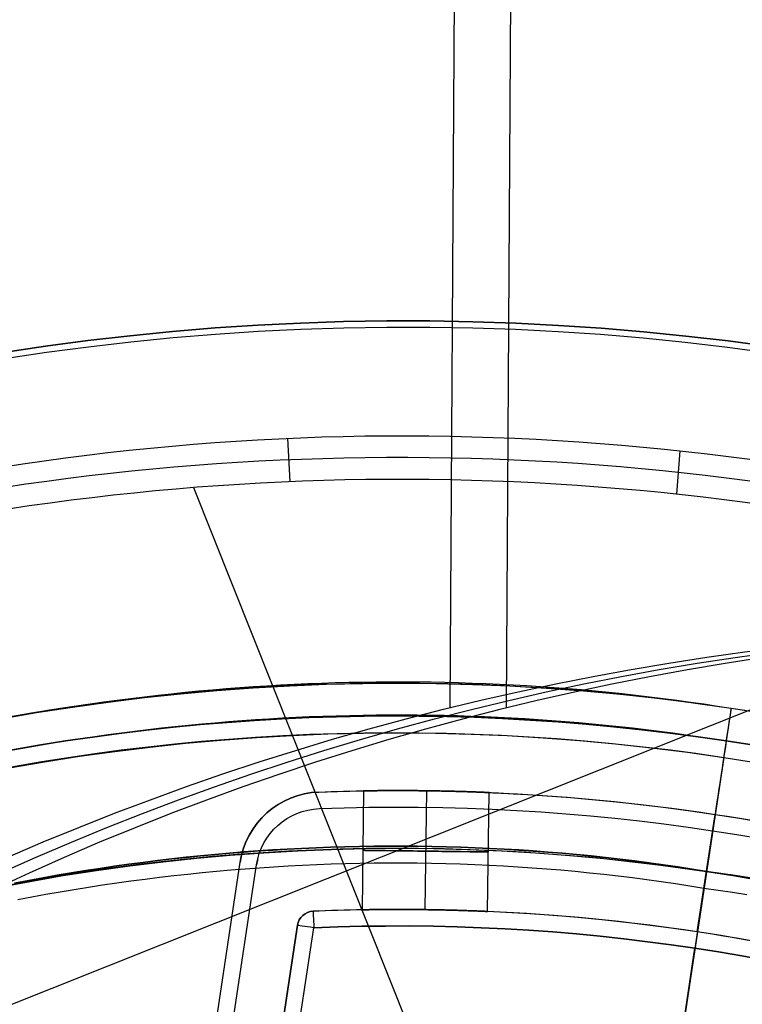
# Model space of a CAD drawing. Extents: x 1448 to 2588, y -916 to 723.
# Tile 30 of 37: x 2006 to 2028, y 136 to 166. Entities that reach past the tile are written whole.
import ezdxf

# ---------------------------------------------------------------- set-up
doc = ezdxf.new("R2010")
doc.units = 0
doc.layers.add('1', color=7, linetype='CONTINUOUS')

msp = doc.modelspace()

# ---------------------------------------------------------------- linework, layer by layer
at = {"layer": '1', "color": 250}
for p, q in [((2018.805856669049, 144.7602505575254, 20.91076383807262), (2022.343357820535, 717.3673612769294, 20.91076383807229)), ((2020.509704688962, 144.749725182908, 12.07352495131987), (2024.04720583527, 717.356835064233, 12.07352495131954)), ((2013.96454506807, 151.5982639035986, 25.37027209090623), (2013.886158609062, 152.9134226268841, 27.75018932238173)), ((2025.670202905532, 151.2174418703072, 25.37027209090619), (2025.772805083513, 152.5340966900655, 27.75497633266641)), ((2011.035497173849, 151.4201426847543, 25.37027209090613), (2019.446458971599, 130.3355644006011, 25.37027209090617)), ((2037.799771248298, 148.6456492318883, 25.37027209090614), (2001.29315738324, 134.0826008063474, 25.37027209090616)), ((2027.310769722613, 144.7408884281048, 639.1999999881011), (2027.161426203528, 143.7521030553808, 639.1999999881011)), ((2027.310769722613, 144.7408884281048, 639.1999999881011), (2027.310769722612, 144.740888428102, 589.1999999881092)), ((2027.161426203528, 143.7521030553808, 639.1999999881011), (2027.161426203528, 143.7521030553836, 589.1999999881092)), ((2027.08587578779, 143.2518928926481, 100.7391066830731), (2024.77474273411, 127.9501605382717, 100.7391066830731)), ((2027.08587578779, 143.2518928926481, 102.5391066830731), (2025.449040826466, 132.4146066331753, 102.5391066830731)), ((2027.08587578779, 143.2518928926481, 102.5391066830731), (2027.08587578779, 143.2518928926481, 100.7391066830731)), ((2026.56405212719, 139.7969615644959, 584.1999999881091), (2020.284026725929, 98.21767312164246, 584.1999999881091)), ((2026.56405212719, 139.7969615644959, 585.1999999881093), (2020.284026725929, 98.21767312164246, 585.1999999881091)), ((2026.563756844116, 139.7950065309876, 52.23910668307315), (2024.77474273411, 127.9501605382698, 52.23910668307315)), ((2026.563756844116, 139.7950065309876, 52.23910668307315), (2026.563756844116, 139.795006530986, 44.24559343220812)), ((2026.48811633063, 139.2941998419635, 43.73910668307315), (2023.110933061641, 116.934277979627, 43.73910668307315))]:
    msp.add_line(p, q, dxfattribs=at)
at = {"layer": '1', "color": 8}
for p, q in [((2016.183632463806, 142.2374031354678, 633.9999999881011), (2016.13575682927, 138.6360526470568, 633.9999999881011)), ((2018.08383811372, 142.2402441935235, 635.8999999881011), (2018.035984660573, 138.6405622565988, 635.8999999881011)), ((2018.08383811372, 142.2402441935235, 632.0999999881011), (2018.035984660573, 138.6405622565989, 632.0999999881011)), ((2014.825842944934, 142.2009326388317, 639.4999999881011), (2014.825842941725, 142.2009326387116, 629.9999999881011)), ((2019.935421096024, 138.5855406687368, 633.9999999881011), (2019.98329673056, 142.1868911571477, 633.9999999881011)), ((2026.28747133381, 137.9657535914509, 629.9999999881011), (2026.825108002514, 141.5253809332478, 629.9999999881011)), ((2026.825108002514, 141.5253809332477, 639.4999999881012), (2026.825108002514, 141.5253809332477, 629.9999999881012)), ((2007.788785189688, 109.2317964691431, 639.4999999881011), (2012.447418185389, 140.0760419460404, 639.4999999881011)), ((2008.283177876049, 109.157124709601, 639.9999999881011), (2012.94181087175, 140.0013701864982, 639.9999999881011)), ((2010.394223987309, 126.4820915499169, 629.9999999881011), (2012.447418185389, 140.0760419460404, 629.9999999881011)), ((2012.447418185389, 140.0760419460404, 629.9999999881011), (2012.447418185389, 140.0760419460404, 639.4999999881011)), ((2014.654832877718, 138.5912350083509, 629.9999999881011), (2014.654832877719, 138.5912350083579, 637.4999999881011)), ((2010.02057573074, 110.6162679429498, 637.4999999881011), (2014.181668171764, 138.166357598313, 637.4999999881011)), ((2010.514968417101, 110.5415961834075, 637.9999999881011), (2014.676060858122, 138.0916858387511, 637.9999999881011)), ((2014.181668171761, 138.1663575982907, 629.9999999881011), (2012.371794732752, 126.1834045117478, 629.9999999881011)), ((2014.181668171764, 138.166357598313, 637.4999999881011), (2014.181668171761, 138.1663575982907, 629.9999999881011)), ((2026.287471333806, 137.9657535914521, 629.9999999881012), (2026.287471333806, 137.9657535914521, 637.4999999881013)), ((2025.593023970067, 133.3679016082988, 637.9999999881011), (2026.212800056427, 137.47136409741, 637.9999999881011))]:
    msp.add_line(p, q, dxfattribs=at)
at = {"layer": '1', "color": 250}
for points in [[(2005.453125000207, 144.4776120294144), (2005.860796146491, 144.5499832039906), (2006.268896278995, 144.619854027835), (2006.677410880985, 144.6872190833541), (2007.086325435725, 144.7520729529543), (2007.49562542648, 144.8144102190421), (2007.905296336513, 144.8742254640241), (2008.315323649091, 144.9315132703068), (2008.725692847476, 144.9862682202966), (2009.136389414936, 145.0384848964), (2009.547398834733, 145.0881578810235), (2009.958706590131, 145.1352817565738), (2010.370298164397, 145.1798511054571), (2010.782159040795, 145.2218605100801), (2011.194274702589, 145.2613045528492), (2011.606630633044, 145.298177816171), (2012.019212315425, 145.3324748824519), (2012.432005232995, 145.3641903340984), (2012.84499486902, 145.393318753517), (2013.258166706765, 145.4198547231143), (2013.671506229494, 145.4437928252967), (2014.084998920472, 145.4651276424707), (2014.498630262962, 145.4838537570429), (2014.912385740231, 145.4999657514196), (2015.326250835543, 145.5134582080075), (2015.740211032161, 145.524325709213), (2016.154251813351, 145.5325628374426), (2016.568358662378, 145.5381641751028), (2016.982517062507, 145.5411243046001), (2017.396712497, 145.5414378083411), (2017.810930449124, 145.5390992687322), (2018.225156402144, 145.5341032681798), (2018.639375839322, 145.5264443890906), (2019.053574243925, 145.5161172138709), (2019.467737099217, 145.5031163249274), (2019.881849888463, 145.4874363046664), (2020.295898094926, 145.4690717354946), (2020.709867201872, 145.4480171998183), (2021.123742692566, 145.4242672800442), (2021.537510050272, 145.3978165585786), (2021.951154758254, 145.3686596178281), (2022.364662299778, 145.3367910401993), (2022.778018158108, 145.3022054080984), (2023.191207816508, 145.2648973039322), (2023.604216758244, 145.2248613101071), (2024.017030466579, 145.1820920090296), (2024.429634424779, 145.1365839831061), (2024.842014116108, 145.0883318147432), (2025.254155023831, 145.0373300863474), (2025.666042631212, 144.9835733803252), (2026.077662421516, 144.927056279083), (2026.488999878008, 144.8677733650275), (2026.900040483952, 144.8057192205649), (2027.310769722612, 144.740888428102)], [(2027.310769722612, 144.740888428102), (2027.72232452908, 144.6815236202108)], [(2005.627588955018, 143.4927269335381), (2006.02922070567, 143.56402597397), (2006.431275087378, 143.6328617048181), (2006.833737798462, 143.6992287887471), (2007.236594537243, 143.763121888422), (2007.639831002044, 143.8245356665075), (2008.043432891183, 143.8834647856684), (2008.447385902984, 143.9399039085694), (2008.851675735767, 143.9938476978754), (2009.256288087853, 144.0452908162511), (2009.661208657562, 144.0942279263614), (2010.066423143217, 144.140653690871), (2010.471917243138, 144.1845627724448), (2010.877676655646, 144.2259498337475), (2011.283687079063, 144.2648095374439), (2011.689934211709, 144.3011365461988), (2012.096403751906, 144.334925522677), (2012.503081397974, 144.3661711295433), (2012.909952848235, 144.3948680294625), (2013.317003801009, 144.4210108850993), (2013.724219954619, 144.4445943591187), (2014.131587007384, 144.4656131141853), (2014.539090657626, 144.4840618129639), (2014.946716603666, 144.4999351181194), (2015.354450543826, 144.5132276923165), (2015.762278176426, 144.52393419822), (2016.170185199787, 144.5320492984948), (2016.57815731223, 144.5375676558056), (2016.986180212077, 144.5404839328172), (2017.394239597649, 144.5407927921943), (2017.802321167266, 144.5384888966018), (2018.21041061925, 144.5335669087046), (2018.618493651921, 144.5260214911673), (2019.026555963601, 144.5158473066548), (2019.434583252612, 144.5030390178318), (2019.842561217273, 144.4875912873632), (2020.250475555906, 144.4694987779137), (2020.658311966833, 144.4487561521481), (2021.066056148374, 144.4253580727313), (2021.47369379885, 144.3992992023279), (2021.881210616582, 144.3705742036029), (2022.288592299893, 144.339177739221), (2022.695824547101, 144.3051044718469), (2023.102893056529, 144.2683490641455), (2023.509783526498, 144.2289061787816), (2023.916481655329, 144.18677047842), (2024.322973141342, 144.1419366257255), (2024.72924368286, 144.0943992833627), (2025.135278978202, 144.0441531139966), (2025.541064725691, 143.991192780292), (2025.946586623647, 143.9355129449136), (2026.351830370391, 143.8771082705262), (2026.756781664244, 143.8159734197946), (2027.161426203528, 143.7521030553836)], [(2027.161426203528, 143.7521030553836), (2027.566884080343, 143.6936177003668), (2027.971827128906, 143.6324282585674)], [(2026.56405212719, 139.7969615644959), (2026.128499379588, 139.8674650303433), (2025.692612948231, 139.9345194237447), (2025.25641225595, 139.9981336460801), (2024.819916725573, 140.0583165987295), (2024.383145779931, 140.1150771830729), (2023.946118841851, 140.1684243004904), (2023.508855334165, 140.2183668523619), (2023.071374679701, 140.2649137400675), (2022.63369630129, 140.3080738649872), (2022.195839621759, 140.347856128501), (2021.757824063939, 140.3842694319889), (2021.319669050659, 140.417322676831), (2020.881394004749, 140.4470247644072), (2020.443018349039, 140.4733845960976), (2020.004561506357, 140.4964110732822), (2019.566042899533, 140.5161130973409), (2019.127481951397, 140.5324995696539), (2018.688898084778, 140.5455793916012), (2018.250310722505, 140.5553614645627), (2017.811739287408, 140.5618546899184), (2017.373203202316, 140.5650679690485), (2016.93472189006, 140.5650102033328), (2016.496314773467, 140.5616902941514), (2016.058001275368, 140.5551171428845), (2015.619800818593, 140.5452996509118), (2015.181732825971, 140.5322467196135), (2014.74381672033, 140.5159672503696), (2014.306071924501, 140.49647014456), (2013.868517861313, 140.4737643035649), (2013.431173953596, 140.4478586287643), (2012.994059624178, 140.418762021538), (2012.55719429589, 140.3864833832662), (2012.120597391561, 140.3510316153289), (2011.684288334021, 140.3124156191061), (2011.248286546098, 140.2706442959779), (2010.812611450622, 140.2257265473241), (2010.377282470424, 140.1776712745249), (2009.942319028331, 140.1264873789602), (2009.507740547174, 140.0721837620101), (2009.073566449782, 140.0147693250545), (2008.639816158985, 139.9542529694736), (2008.206509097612, 139.8906435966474), (2007.773664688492, 139.8239501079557), (2007.341302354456, 139.7541814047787), (2006.909441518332, 139.6813463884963), (2006.478101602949, 139.6054539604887), (2006.047302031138, 139.5265130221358), (2005.617062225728, 139.4445324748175)], [(2026.56405212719, 139.7969615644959), (2026.128499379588, 139.8674650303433), (2025.692612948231, 139.9345194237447), (2025.25641225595, 139.9981336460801), (2024.819916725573, 140.0583165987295), (2024.383145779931, 140.1150771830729), (2023.946118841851, 140.1684243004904), (2023.508855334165, 140.2183668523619), (2023.071374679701, 140.2649137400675), (2022.63369630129, 140.3080738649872), (2022.195839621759, 140.347856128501), (2021.757824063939, 140.3842694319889), (2021.319669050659, 140.417322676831), (2020.881394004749, 140.4470247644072), (2020.443018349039, 140.4733845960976), (2020.004561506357, 140.4964110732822), (2019.566042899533, 140.5161130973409), (2019.127481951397, 140.5324995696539), (2018.688898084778, 140.5455793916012), (2018.250310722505, 140.5553614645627), (2017.811739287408, 140.5618546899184), (2017.373203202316, 140.5650679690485), (2016.93472189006, 140.5650102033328), (2016.496314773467, 140.5616902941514), (2016.058001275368, 140.5551171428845), (2015.619800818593, 140.5452996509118), (2015.181732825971, 140.5322467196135), (2014.74381672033, 140.5159672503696), (2014.306071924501, 140.49647014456), (2013.868517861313, 140.4737643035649), (2013.431173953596, 140.4478586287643), (2012.994059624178, 140.418762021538), (2012.55719429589, 140.3864833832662), (2012.120597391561, 140.3510316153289), (2011.684288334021, 140.3124156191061), (2011.248286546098, 140.2706442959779), (2010.812611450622, 140.2257265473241), (2010.377282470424, 140.1776712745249), (2009.942319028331, 140.1264873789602), (2009.507740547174, 140.0721837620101), (2009.073566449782, 140.0147693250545), (2008.639816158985, 139.9542529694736), (2008.206509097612, 139.8906435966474), (2007.773664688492, 139.8239501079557), (2007.341302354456, 139.7541814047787), (2006.909441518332, 139.6813463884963), (2006.478101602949, 139.6054539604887), (2006.047302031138, 139.5265130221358), (2005.617062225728, 139.4445324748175)], [(2005.617429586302, 139.4425885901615), (2006.047655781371, 139.5245665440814), (2006.478441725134, 139.6035049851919), (2006.909767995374, 139.6793950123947), (2007.341615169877, 139.7522277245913), (2007.773963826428, 139.8219942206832), (2008.206794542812, 139.8886855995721), (2008.640087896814, 139.9522929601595), (2009.073824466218, 140.0128074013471), (2009.507984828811, 140.0702200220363), (2009.942549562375, 140.1245219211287), (2010.377499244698, 140.175704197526), (2010.812814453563, 140.2237579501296), (2011.248475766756, 140.2686742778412), (2011.684463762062, 140.3104442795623), (2012.120759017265, 140.3490590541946), (2012.55734211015, 140.3845097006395), (2012.994193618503, 140.4167873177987), (2013.431294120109, 140.4458830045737), (2013.868624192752, 140.4717878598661), (2014.306164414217, 140.4944929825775), (2014.74389536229, 140.5139894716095), (2015.181797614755, 140.5302684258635), (2015.619851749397, 140.5433209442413), (2016.058038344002, 140.5531381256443), (2016.496337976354, 140.5597110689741), (2016.934731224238, 140.5630308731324), (2017.37319866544, 140.5630886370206), (2017.811720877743, 140.5598754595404), (2018.250278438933, 140.5533824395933), (2018.688851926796, 140.543600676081), (2019.127421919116, 140.5305212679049), (2019.565968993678, 140.5141353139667), (2020.004473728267, 140.4944339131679), (2020.442916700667, 140.4714081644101), (2020.881278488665, 140.4450491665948), (2021.319539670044, 140.4153480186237), (2021.757680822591, 140.3822958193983), (2022.195682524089, 140.3458836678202), (2022.633525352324, 140.306102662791), (2023.071189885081, 140.2629439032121), (2023.508656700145, 140.2163984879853), (2023.9459063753, 140.1664575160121), (2024.382919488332, 140.113112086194), (2024.819676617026, 140.0563532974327), (2025.256158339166, 139.9961722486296), (2025.692345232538, 139.9325600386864), (2026.128217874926, 139.8655077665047), (2026.563756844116, 139.795006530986)], [(2005.711533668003, 138.9446378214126), (2006.138273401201, 139.0259514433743), (2006.565568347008, 139.1042501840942), (2006.993399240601, 139.1795252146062), (2007.42174681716, 139.2517677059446), (2007.850591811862, 139.3209688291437), (2008.279914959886, 139.3871197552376), (2008.709696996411, 139.4502116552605), (2009.139918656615, 139.5102357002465), (2009.570560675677, 139.56718306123), (2010.001603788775, 139.6210449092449), (2010.433028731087, 139.6718124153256), (2010.864816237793, 139.7194767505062), (2011.29694704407, 139.7640290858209), (2011.729401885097, 139.8054605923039), (2012.162161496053, 139.8437624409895), (2012.595206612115, 139.8789258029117), (2013.028517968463, 139.9109418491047), (2013.462076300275, 139.9398017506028), (2013.895862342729, 139.9654966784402), (2014.329856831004, 139.9880178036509), (2014.764040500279, 140.0073562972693), (2015.198394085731, 140.0235033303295), (2015.63289832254, 140.0364500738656), (2016.067533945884, 140.046187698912), (2016.502281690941, 140.0527073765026), (2016.93712229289, 140.0560002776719), (2017.372036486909, 140.0560575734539), (2017.807005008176, 140.0528704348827), (2018.242008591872, 140.0464300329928), (2018.677027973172, 140.0367275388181), (2019.112043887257, 140.0237541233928), (2019.547037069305, 140.0075009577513), (2019.981988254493, 139.9879592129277), (2020.416878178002, 139.9651200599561), (2020.851687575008, 139.9389746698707), (2021.286397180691, 139.9095142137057), (2021.72098773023, 139.8767298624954), (2022.155439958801, 139.8406127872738), (2022.589734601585, 139.8011541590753), (2023.023852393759, 139.7583451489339), (2023.457774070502, 139.7121769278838), (2023.891480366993, 139.6626406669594), (2024.32495201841, 139.6097275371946), (2024.758169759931, 139.5534287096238), (2025.191114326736, 139.4937353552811), (2025.623766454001, 139.4306386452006), (2026.056106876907, 139.3641297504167), (2026.48811633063, 139.2941998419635)], [(2026.563756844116, 139.795006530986), (2027.000689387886, 139.733731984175), (2027.436922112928, 139.6690637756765), (2027.872439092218, 139.6010161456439)], [(2027.872775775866, 139.6029650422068), (2027.437245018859, 139.6710148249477), (2027.000998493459, 139.7356850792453), (2026.56405212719, 139.7969615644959)], [(2027.872775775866, 139.6029650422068), (2027.437245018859, 139.6710148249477), (2027.000998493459, 139.7356850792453), (2026.56405212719, 139.7969615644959)], [(2026.48811633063, 139.2941998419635), (2026.921508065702, 139.2334218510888), (2027.354205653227, 139.1692777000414), (2027.786193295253, 139.1017815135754)]]:
    msp.add_lwpolyline(points, dxfattribs=at)
at = {"layer": '1', "color": 8, "extrusion": (0.9992997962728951, 0.03741546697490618, 3.217376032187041e-09)}
msp.add_lwpolyline([(66.21571322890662, 639.9999934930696), (66.24387789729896, 639.9969081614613), (66.27123355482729, 639.9930138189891), (66.29778020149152, 639.9883104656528), (66.31075014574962, 639.9856554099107), (66.32351783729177, 639.9827981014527), (66.33608327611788, 639.9797385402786), (66.34844646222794, 639.9764767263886), (66.36060739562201, 639.9730126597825), (66.3725660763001, 639.9693463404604), (66.38432250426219, 639.9654777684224), (66.39587667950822, 639.9614069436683), (66.40722860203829, 639.9571338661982), (66.41837827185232, 639.9526585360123), (66.42932568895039, 639.9479809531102), (66.44007085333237, 639.9431011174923), (66.45061376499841, 639.9380190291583), (66.46095442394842, 639.9327346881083), (66.47109283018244, 639.9272480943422), (66.48102898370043, 639.9215592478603), (66.49076288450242, 639.9156681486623), (66.50029453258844, 639.9095747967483), (66.5096239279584, 639.9032791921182), (66.51875107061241, 639.8967813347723), (66.52767596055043, 639.8900812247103), (66.5363985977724, 639.8831788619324), (66.54491898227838, 639.8760742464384), (66.55323711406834, 639.8687673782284), (66.56135299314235, 639.8612582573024), (66.5692666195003, 639.8535468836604), (66.57697799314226, 639.8456332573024), (66.58448711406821, 639.8375173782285), (66.59179398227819, 639.8291992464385), (66.59889859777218, 639.8206788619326), (66.60580096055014, 639.8119562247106), (66.61250107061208, 639.8030313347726), (66.61899892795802, 639.7939041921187), (66.62529453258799, 639.7845747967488), (66.6313878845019, 639.7750431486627), (66.63727898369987, 639.7653092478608), (66.64296783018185, 639.7553730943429), (66.64845442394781, 639.7452346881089), (66.65373876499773, 639.7348940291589), (66.6588208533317, 639.7243511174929), (66.66370068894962, 639.7136059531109), (66.66837827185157, 639.702658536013), (66.67285360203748, 639.6915088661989), (66.67712667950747, 639.680156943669), (66.68119750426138, 639.668602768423), (66.68506607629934, 639.6568463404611), (66.68873239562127, 639.6448876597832), (66.69219646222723, 639.6327267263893), (66.69545827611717, 639.6203635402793), (66.69851783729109, 639.6077981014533), (66.701375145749, 639.5950304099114), (66.70403020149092, 639.5820604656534), (66.70873355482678, 639.5555138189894), (66.71262789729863, 639.5281581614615), (66.71571322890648, 639.4999934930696)], dxfattribs=at)
at = {"layer": '1', "color": 8, "extrusion": (0.1493435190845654, 0.988785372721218, -8.548531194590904e-14)}
msp.add_lwpolyline([(-1969.459121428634, 639.9999999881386), (-1969.430956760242, 639.9969146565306), (-1969.403601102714, 639.9930203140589), (-1969.377054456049, 639.988316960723), (-1969.364084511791, 639.9856619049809), (-1969.351316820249, 639.9828045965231), (-1969.338751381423, 639.9797450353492), (-1969.326388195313, 639.9764832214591), (-1969.314227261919, 639.9730191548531), (-1969.302268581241, 639.9693528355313), (-1969.290512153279, 639.9654842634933), (-1969.278957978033, 639.9614134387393), (-1969.267606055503, 639.9571403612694), (-1969.256456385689, 639.9526650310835), (-1969.245508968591, 639.9479874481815), (-1969.234763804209, 639.9431076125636), (-1969.224220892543, 639.9380255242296), (-1969.213880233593, 639.9327411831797), (-1969.203741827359, 639.9272545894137), (-1969.193805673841, 639.9215657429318), (-1969.184071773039, 639.9156746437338), (-1969.174540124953, 639.9095812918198), (-1969.165210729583, 639.9032856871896), (-1969.156083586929, 639.8967878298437), (-1969.147158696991, 639.8900877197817), (-1969.138436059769, 639.8831853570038), (-1969.129915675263, 639.8760807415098), (-1969.121597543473, 639.8687738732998), (-1969.113481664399, 639.8612647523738), (-1969.105568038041, 639.8535533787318), (-1969.097856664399, 639.8456397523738), (-1969.090347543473, 639.8375238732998), (-1969.083040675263, 639.8292057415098), (-1969.075936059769, 639.8206853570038), (-1969.069033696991, 639.8119627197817), (-1969.062333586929, 639.8030378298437), (-1969.055835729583, 639.7939106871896), (-1969.049540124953, 639.7845812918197), (-1969.043446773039, 639.7750496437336), (-1969.037555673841, 639.7653157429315), (-1969.031866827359, 639.7553795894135), (-1969.026380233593, 639.7452411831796), (-1969.021095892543, 639.7349005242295), (-1969.016013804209, 639.7243576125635), (-1969.011133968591, 639.7136124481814), (-1969.006456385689, 639.7026650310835), (-1969.001981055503, 639.6915153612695), (-1968.997707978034, 639.6801634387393), (-1968.993637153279, 639.6686092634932), (-1968.989768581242, 639.6568528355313), (-1968.98610226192, 639.6448941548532), (-1968.982638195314, 639.6327332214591), (-1968.979376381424, 639.6203700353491), (-1968.97631682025, 639.6078045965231), (-1968.973459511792, 639.595036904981), (-1968.97080445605, 639.5820669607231), (-1968.966101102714, 639.5555203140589), (-1968.962206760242, 639.5281646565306), (-1968.959121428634, 639.4999999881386)], dxfattribs=at)
at = {"layer": '1', "color": 8}
for points in [[(2019.98329673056, 142.1868911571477, 633.9999999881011), (2019.98275952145, 142.1869143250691, 634.0449159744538), (2019.981138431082, 142.1869840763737, 634.0901582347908), (2019.978419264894, 142.187100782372, 634.1356712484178), (2019.974587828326, 142.1872648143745, 634.1813994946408), (2019.969629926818, 142.1874765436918, 634.2272874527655), (2019.963531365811, 142.1877363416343, 634.273279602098), (2019.956277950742, 142.1880445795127, 634.3193204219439), (2019.947855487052, 142.1884016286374, 634.3653543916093), (2019.938254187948, 142.1888075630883, 634.4113268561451), (2019.927479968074, 142.1892614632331, 634.4571862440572), (2019.915542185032, 142.1897622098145, 634.5028816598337), (2019.902450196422, 142.190308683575, 634.5483622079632), (2019.888213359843, 142.1908997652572, 634.5935769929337), (2019.872841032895, 142.1915343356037, 634.6384751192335), (2019.85634257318, 142.1922112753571, 634.6830056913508), (2019.838727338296, 142.1929294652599, 634.7271178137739), (2019.820004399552, 142.1936876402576, 634.7707707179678), (2019.800196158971, 142.1944838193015, 634.813929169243), (2019.779331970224, 142.1953158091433, 634.8565505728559), (2019.757441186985, 142.1961814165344, 634.8985923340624), (2019.734553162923, 142.1970784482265, 634.9400118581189), (2019.710697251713, 142.198004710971, 634.9807665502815), (2019.685902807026, 142.1989580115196, 635.0208138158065), (2019.660199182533, 142.1999361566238, 635.0601110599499), (2019.633618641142, 142.2009367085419, 635.0986176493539), (2019.606206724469, 142.2019568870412, 635.1363018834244), (2019.578012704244, 142.2029939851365, 635.1731345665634), (2019.549085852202, 142.2040452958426, 635.2090865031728), (2019.519475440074, 142.2051081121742, 635.2441284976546), (2019.489230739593, 142.2061797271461, 635.278231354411), (2019.458401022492, 142.2072574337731, 635.311365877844), (2019.427035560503, 142.20833852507, 635.3435028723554), (2019.394910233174, 142.2094297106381, 635.3748799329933), (2019.361787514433, 142.2105378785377, 635.4057212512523), (2019.327696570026, 142.2116605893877, 635.4359775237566), (2019.2926665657, 142.2127954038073, 635.4655994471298), (2019.256726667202, 142.2139398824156, 635.4945377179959), (2019.219906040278, 142.2150915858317, 635.5227430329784), (2019.182233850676, 142.2162480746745, 635.5501660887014), (2019.143739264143, 142.2174069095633, 635.5767575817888), (2019.104453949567, 142.2185654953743, 635.602471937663), (2019.064418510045, 142.2197212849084, 635.62727686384), (2019.023675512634, 142.2208719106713, 635.6511429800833), (2018.982267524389, 142.2220150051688, 635.6740409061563), (2018.940237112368, 142.2231482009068, 635.6959412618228), (2018.897626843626, 142.2242691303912, 635.7168146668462), (2018.854479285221, 142.2253754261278, 635.7366317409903), (2018.810837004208, 142.2264647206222, 635.7553631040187), (2018.766735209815, 142.2275348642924, 635.7729863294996), (2018.722214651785, 142.2285841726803, 635.7894923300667), (2018.677326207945, 142.229610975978, 635.8048717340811), (2018.632120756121, 142.2306136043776, 635.8191151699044), (2018.586649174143, 142.231590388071, 635.832213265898), (2018.540962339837, 142.2325396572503, 635.8441566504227), (2018.495111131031, 142.2334597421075, 635.8549359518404), (2018.449146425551, 142.2343489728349, 635.8645417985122), (2018.403119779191, 142.235205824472, 635.872968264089), (2018.357085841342, 142.2360295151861, 635.8802251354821), (2018.311100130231, 142.2368194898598, 635.8863266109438), (2018.265218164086, 142.2375751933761, 635.891286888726), (2018.219495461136, 142.2382960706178, 635.8951201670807), (2018.173987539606, 142.2389815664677, 635.89784064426), (2018.128749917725, 142.2396311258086, 635.8994625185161), (2018.08383811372, 142.2402441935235, 635.8999999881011), (2018.03892588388, 142.240825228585, 635.8994625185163), (2017.99368698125, 142.2413784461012, 635.8978406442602), (2017.948176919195, 142.2419029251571, 635.8951201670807), (2017.90245121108, 142.2423977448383, 635.891286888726), (2017.85656537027, 142.2428619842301, 635.8863266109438), (2017.810574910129, 142.2432947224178, 635.8802251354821), (2017.764535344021, 142.2436950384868, 635.872968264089), (2017.718502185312, 142.2440620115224, 635.8645417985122), (2017.672530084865, 142.2443949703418, 635.8549359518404), (2017.62667062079, 142.2446940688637, 635.8441566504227), (2017.580974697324, 142.2449596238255, 635.832213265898), (2017.535493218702, 142.2451919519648, 635.8191151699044), (2017.490277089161, 142.2453913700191, 635.8048717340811), (2017.445377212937, 142.2455581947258, 635.7894923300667), (2017.400844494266, 142.2456927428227, 635.7729863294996), (2017.356729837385, 142.245795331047, 635.7553631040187), (2017.313074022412, 142.2458665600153, 635.7366317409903), (2017.269912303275, 142.2459076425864, 635.7168146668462), (2017.227287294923, 142.2459198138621, 635.6959412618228), (2017.185241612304, 142.245904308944, 635.6740409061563), (2017.143817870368, 142.2458623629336, 635.6511429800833), (2017.103058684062, 142.2457952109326, 635.62727686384), (2017.063006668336, 142.2457040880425, 635.602471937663), (2017.023704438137, 142.2455902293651, 635.5767575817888), (2016.985192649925, 142.2454551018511, 635.5501660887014), (2016.947503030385, 142.2453004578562, 635.5227430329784), (2016.910664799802, 142.245127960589, 635.4945377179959), (2016.874707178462, 142.2449392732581, 635.4655994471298), (2016.839659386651, 142.2447360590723, 635.4359775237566), (2016.805550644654, 142.2445199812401, 635.4057212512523), (2016.772410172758, 142.2442927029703, 635.3748799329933), (2016.740267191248, 142.2440558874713, 635.3435028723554), (2016.708884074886, 142.24380896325, 635.311365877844), (2016.67803660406, 142.243551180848, 635.278231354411), (2016.647774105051, 142.2432839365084, 635.2441284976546), (2016.618145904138, 142.2430086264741, 635.2090865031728), (2016.589201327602, 142.2427266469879, 635.1731345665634), (2016.560989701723, 142.2424393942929, 635.1363018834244), (2016.53356035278, 142.242148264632, 635.0986176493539), (2016.506962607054, 142.241854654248, 635.0601110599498), (2016.481242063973, 142.2415601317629, 635.0208138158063), (2016.456431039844, 142.2412662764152, 634.9807665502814), (2016.432558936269, 142.2409745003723, 634.9400118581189), (2016.40965515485, 142.2406862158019, 634.8985923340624), (2016.387749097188, 142.2404028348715, 634.8565505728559), (2016.366870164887, 142.2401257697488, 634.813929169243), (2016.347047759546, 142.2398564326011, 634.7707707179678), (2016.328311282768, 142.2395962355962, 634.7271178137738), (2016.310683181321, 142.2393465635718, 634.6830056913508), (2016.294172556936, 142.2391084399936, 634.6384751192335), (2016.27878879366, 142.2388827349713, 634.5935769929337), (2016.264541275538, 142.2386703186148, 634.5483622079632), (2016.251439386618, 142.2384720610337, 634.5028816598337), (2016.239492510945, 142.2382888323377, 634.4571862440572), (2016.228710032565, 142.2381215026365, 634.4113268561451), (2016.219101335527, 142.2379709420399, 634.3653543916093), (2016.210672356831, 142.2378379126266, 634.3193204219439), (2016.203413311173, 142.2377226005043, 634.273279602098), (2016.197309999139, 142.2376250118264, 634.2272874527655), (2016.192348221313, 142.2375451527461, 634.1813994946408), (2016.188513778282, 142.2374830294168, 634.1356712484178), (2016.18579247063, 142.2374386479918, 634.0901582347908), (2016.184170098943, 142.2374120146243, 634.0449159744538), (2016.183632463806, 142.2374031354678, 633.9999999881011)], [(2016.183632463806, 142.2374031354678, 633.9999999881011), (2016.184170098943, 142.2374120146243, 633.9550840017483), (2016.18579247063, 142.2374386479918, 633.9098417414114), (2016.188513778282, 142.2374830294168, 633.8643287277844), (2016.192348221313, 142.2375451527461, 633.8186004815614), (2016.197309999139, 142.2376250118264, 633.7727125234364), (2016.203413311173, 142.2377226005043, 633.7267203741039), (2016.210672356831, 142.2378379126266, 633.6806795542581), (2016.219101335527, 142.23797094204, 633.6346455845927), (2016.228710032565, 142.2381215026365, 633.588673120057), (2016.239492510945, 142.2382888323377, 633.542813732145), (2016.251439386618, 142.2384720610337, 633.4971183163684), (2016.264541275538, 142.2386703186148, 633.4516377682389), (2016.27878879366, 142.2388827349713, 633.4064229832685), (2016.294172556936, 142.2391084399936, 633.3615248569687), (2016.310683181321, 142.2393465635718, 633.3169942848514), (2016.328311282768, 142.2395962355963, 633.2728821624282), (2016.347047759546, 142.2398564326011, 633.2292292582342), (2016.366870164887, 142.2401257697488, 633.1860708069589), (2016.387749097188, 142.2404028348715, 633.1434494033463), (2016.40965515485, 142.2406862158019, 633.1014076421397), (2016.432558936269, 142.2409745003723, 633.0599881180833), (2016.456431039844, 142.2412662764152, 633.0192334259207), (2016.481242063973, 142.2415601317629, 632.9791861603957), (2016.506962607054, 142.241854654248, 632.9398889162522), (2016.533560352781, 142.242148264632, 632.9013823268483), (2016.560989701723, 142.2424393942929, 632.8636980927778), (2016.589201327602, 142.2427266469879, 632.8268654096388), (2016.618145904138, 142.2430086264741, 632.7909134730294), (2016.647774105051, 142.2432839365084, 632.7558714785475), (2016.67803660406, 142.243551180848, 632.721768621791), (2016.708884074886, 142.24380896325, 632.6886340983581), (2016.740267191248, 142.2440558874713, 632.6564971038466), (2016.772410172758, 142.2442927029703, 632.6251200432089), (2016.805550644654, 142.2445199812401, 632.5942787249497), (2016.839659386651, 142.2447360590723, 632.5640224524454), (2016.874707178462, 142.2449392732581, 632.5344005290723), (2016.910664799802, 142.245127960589, 632.5054622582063), (2016.947503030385, 142.2453004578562, 632.4772569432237), (2016.985192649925, 142.2454551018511, 632.4498338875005), (2017.023704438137, 142.2455902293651, 632.4232423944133), (2017.063006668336, 142.2457040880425, 632.397528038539), (2017.103058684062, 142.2457952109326, 632.3727231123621), (2017.143817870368, 142.2458623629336, 632.3488569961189), (2017.185241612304, 142.245904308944, 632.3259590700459), (2017.227287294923, 142.2459198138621, 632.3040587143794), (2017.269912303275, 142.2459076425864, 632.2831853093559), (2017.313074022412, 142.2458665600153, 632.2633682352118), (2017.356729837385, 142.245795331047, 632.2446368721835), (2017.400844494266, 142.2456927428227, 632.2270136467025), (2017.445377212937, 142.2455581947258, 632.2105076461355), (2017.490277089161, 142.2453913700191, 632.195128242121), (2017.535493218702, 142.2451919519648, 632.1808848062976), (2017.580974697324, 142.2449596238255, 632.1677867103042), (2017.62667062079, 142.2446940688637, 632.1558433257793), (2017.672530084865, 142.2443949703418, 632.1450640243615), (2017.718502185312, 142.2440620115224, 632.1354581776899), (2017.764535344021, 142.2436950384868, 632.1270317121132), (2017.810574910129, 142.2432947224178, 632.1197748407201), (2017.85656537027, 142.2428619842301, 632.1136733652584), (2017.90245121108, 142.2423977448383, 632.1087130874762), (2017.948176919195, 142.2419029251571, 632.1048798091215), (2017.99368698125, 142.2413784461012, 632.1021593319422), (2018.03892588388, 142.240825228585, 632.1005374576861), (2018.08383811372, 142.2402441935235, 632.0999999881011), (2018.128749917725, 142.2396311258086, 632.1005374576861), (2018.173987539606, 142.2389815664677, 632.1021593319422), (2018.219495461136, 142.2382960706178, 632.1048798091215), (2018.265218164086, 142.2375751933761, 632.1087130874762), (2018.311100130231, 142.2368194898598, 632.1136733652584), (2018.357085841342, 142.2360295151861, 632.1197748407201), (2018.403119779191, 142.235205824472, 632.1270317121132), (2018.449146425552, 142.2343489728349, 632.13545817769), (2018.495111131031, 142.2334597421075, 632.1450640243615), (2018.540962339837, 142.2325396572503, 632.1558433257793), (2018.586649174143, 142.231590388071, 632.1677867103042), (2018.632120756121, 142.2306136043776, 632.1808848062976), (2018.677326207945, 142.229610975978, 632.195128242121), (2018.722214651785, 142.2285841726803, 632.2105076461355), (2018.766735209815, 142.2275348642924, 632.2270136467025), (2018.810837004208, 142.2264647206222, 632.2446368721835), (2018.854479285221, 142.2253754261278, 632.2633682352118), (2018.897626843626, 142.2242691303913, 632.2831853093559), (2018.940237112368, 142.2231482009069, 632.3040587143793), (2018.982267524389, 142.2220150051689, 632.3259590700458), (2019.023675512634, 142.2208719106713, 632.3488569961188), (2019.064418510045, 142.2197212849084, 632.3727231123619), (2019.104453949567, 142.2185654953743, 632.3975280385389), (2019.143739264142, 142.2174069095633, 632.4232423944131), (2019.182233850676, 142.2162480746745, 632.4498338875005), (2019.219906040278, 142.2150915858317, 632.4772569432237), (2019.256726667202, 142.2139398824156, 632.5054622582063), (2019.2926665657, 142.2127954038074, 632.5344005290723), (2019.327696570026, 142.2116605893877, 632.5640224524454), (2019.361787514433, 142.2105378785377, 632.5942787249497), (2019.394910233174, 142.2094297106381, 632.6251200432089), (2019.427035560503, 142.20833852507, 632.6564971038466), (2019.458401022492, 142.2072574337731, 632.6886340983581), (2019.489230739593, 142.2061797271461, 632.721768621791), (2019.519475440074, 142.2051081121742, 632.7558714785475), (2019.549085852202, 142.2040452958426, 632.7909134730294), (2019.578012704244, 142.2029939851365, 632.8268654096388), (2019.606206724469, 142.2019568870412, 632.8636980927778), (2019.633618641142, 142.2009367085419, 632.9013823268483), (2019.660199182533, 142.1999361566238, 632.9398889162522), (2019.685902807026, 142.1989580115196, 632.9791861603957), (2019.710697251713, 142.198004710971, 633.0192334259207), (2019.734553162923, 142.1970784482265, 633.0599881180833), (2019.757441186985, 142.1961814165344, 633.1014076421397), (2019.779331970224, 142.1953158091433, 633.1434494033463), (2019.800196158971, 142.1944838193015, 633.1860708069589), (2019.820004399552, 142.1936876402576, 633.2292292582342), (2019.838727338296, 142.1929294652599, 633.2728821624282), (2019.85634257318, 142.1922112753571, 633.3169942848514), (2019.872841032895, 142.1915343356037, 633.3615248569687), (2019.888213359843, 142.1908997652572, 633.4064229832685), (2019.902450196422, 142.190308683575, 633.4516377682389), (2019.915542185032, 142.1897622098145, 633.4971183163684), (2019.927479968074, 142.1892614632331, 633.542813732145), (2019.938254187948, 142.1888075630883, 633.588673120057), (2019.947855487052, 142.1884016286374, 633.6346455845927), (2019.956277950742, 142.1880445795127, 633.6806795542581), (2019.963531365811, 142.1877363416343, 633.7267203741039), (2019.969629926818, 142.1874765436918, 633.7727125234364), (2019.974587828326, 142.1872648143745, 633.8186004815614), (2019.978419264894, 142.187100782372, 633.8643287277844), (2019.981138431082, 142.1869840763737, 633.9098417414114), (2019.98275952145, 142.1869143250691, 633.9550840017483), (2019.98329673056, 142.1868911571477, 633.9999999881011)], [(2016.13575682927, 138.6360526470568, 633.9999999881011), (2016.136294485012, 138.6360624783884, 634.0449163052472), (2016.137916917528, 138.6360919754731, 634.0901588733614), (2016.140638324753, 138.6361411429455, 634.1356721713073), (2016.144472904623, 138.6362099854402, 634.181400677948), (2016.149434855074, 138.6362985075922, 634.2272888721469), (2016.15553837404, 138.6364067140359, 634.2732812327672), (2016.162797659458, 138.6365346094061, 634.3193222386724), (2016.171226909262, 138.6366821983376, 634.3653563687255), (2016.180835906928, 138.6368492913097, 634.4113289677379), (2016.191618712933, 138.6370350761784, 634.4571884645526), (2016.20356594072, 138.6372386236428, 634.5028839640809), (2016.21666820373, 138.6374590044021, 634.5483645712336), (2016.230916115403, 138.6376952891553, 634.5935793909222), (2016.246300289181, 138.6379465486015, 634.6384775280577), (2016.262811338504, 138.6382118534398, 634.6830080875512), (2016.280439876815, 138.6384902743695, 634.727120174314), (2016.299176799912, 138.638780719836, 634.7707730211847), (2016.318999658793, 138.6390817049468, 634.8139313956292), (2016.3398790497, 138.6393917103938, 634.8565527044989), (2016.36178556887, 138.6397092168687, 634.898594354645), (2016.384689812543, 138.6400327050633, 634.9400137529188), (2016.40856237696, 138.6403606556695, 634.9807683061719), (2016.433373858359, 138.6406915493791, 635.0208154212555), (2016.459094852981, 138.6410238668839, 635.0601125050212), (2016.485693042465, 138.6413559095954, 635.0986189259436), (2016.513122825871, 138.6416859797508, 635.1363029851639), (2016.541334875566, 138.64201255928, 635.173135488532), (2016.570279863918, 138.6423341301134, 635.2090872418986), (2016.599908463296, 138.642649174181, 635.2441290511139), (2016.630171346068, 138.6429561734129, 635.2782317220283), (2016.661019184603, 138.6432536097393, 635.3113660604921), (2016.692402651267, 138.6435399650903, 635.3435028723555), (2016.724545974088, 138.6438162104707, 635.3748797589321), (2016.757686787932, 138.6440831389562, 635.4057209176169), (2016.791795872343, 138.6443389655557, 635.4359770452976), (2016.826844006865, 138.6445819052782, 635.4655988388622), (2016.862801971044, 138.6448101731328, 635.4945369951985), (2016.899640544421, 138.6450219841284, 635.5227422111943), (2016.937330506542, 138.645215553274, 635.5501651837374), (2016.975842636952, 138.6453890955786, 635.5767566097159), (2017.015145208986, 138.6455407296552, 635.6024709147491), (2017.055197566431, 138.6456688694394, 635.6272758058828), (2017.095957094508, 138.6457721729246, 635.6511419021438), (2017.137381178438, 138.645849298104, 635.6740398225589), (2017.179427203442, 138.6458989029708, 635.6959401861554), (2017.22205255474, 138.6459196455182, 635.71681361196), (2017.265214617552, 138.6459101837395, 635.7366307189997), (2017.308870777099, 138.645869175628, 635.7553621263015), (2017.35298578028, 138.6457953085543, 635.7729854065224), (2017.397518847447, 138.6456879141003, 635.7894914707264), (2017.442419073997, 138.6455466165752, 635.804870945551), (2017.487635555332, 138.6453710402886, 635.8191144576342), (2017.533117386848, 138.6451608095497, 635.8322126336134), (2017.578813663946, 138.644915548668, 635.8441561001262), (2017.624673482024, 138.6446348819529, 635.8549354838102), (2017.670645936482, 138.6443184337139, 635.8645414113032), (2017.716679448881, 138.6439660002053, 635.8729679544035), (2017.76271936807, 138.6435782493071, 635.8802248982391), (2017.808710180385, 138.6431561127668, 635.8863264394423), (2017.854596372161, 138.6427005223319, 635.8912867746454), (2017.900322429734, 138.6422124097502, 635.8951201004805), (2017.945832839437, 138.641692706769, 635.89784061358), (2017.991072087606, 138.6411423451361, 635.8994625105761), (2018.035984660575, 138.6405622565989, 635.899999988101), (2018.080896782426, 138.6399482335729, 635.8994625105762), (2018.126134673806, 138.6392958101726, 635.8978406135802), (2018.171642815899, 138.6386055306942, 635.8951201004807), (2018.217365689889, 138.6378779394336, 635.8912867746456), (2018.263247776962, 138.6371135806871, 635.8863264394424), (2018.3092335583, 138.6363129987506, 635.8802248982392), (2018.355267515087, 138.6354767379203, 635.8729679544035), (2018.401294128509, 138.6346053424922, 635.8645414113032), (2018.447258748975, 138.6336995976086, 635.8549354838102), (2018.493109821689, 138.6327610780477, 635.8441561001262), (2018.538796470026, 138.6317915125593, 635.8322126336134), (2018.584267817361, 138.6307926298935, 635.8191144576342), (2018.62947298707, 138.6297661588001, 635.804870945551), (2018.674361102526, 138.6287138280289, 635.7894914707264), (2018.718881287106, 138.6276373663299, 635.7729854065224), (2018.762982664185, 138.626538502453, 635.7553621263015), (2018.806624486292, 138.6254189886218, 635.7366307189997), (2018.849771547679, 138.6242810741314, 635.71681361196), (2018.8923812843, 138.6231272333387, 635.6959401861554), (2018.93441113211, 138.621959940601, 635.6740398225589), (2018.975818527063, 138.6207816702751, 635.6511419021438), (2019.016560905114, 138.6195948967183, 635.6272758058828), (2019.056595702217, 138.6184020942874, 635.6024709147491), (2019.095880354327, 138.6172057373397, 635.5767566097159), (2019.134374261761, 138.616008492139, 635.5501651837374), (2019.17204575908, 138.6148130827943, 635.5227422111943), (2019.208865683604, 138.6136220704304, 635.4945369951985), (2019.244804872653, 138.6124380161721, 635.4655988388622), (2019.279834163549, 138.611263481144, 635.4359770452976), (2019.313924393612, 138.610101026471, 635.4057209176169), (2019.347046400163, 138.6089532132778, 635.3748797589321), (2019.379171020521, 138.6078226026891, 635.3435028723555), (2019.410535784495, 138.6067020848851, 635.3113660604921), (2019.441364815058, 138.6055847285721, 635.2782317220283), (2019.471608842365, 138.6044733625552, 635.2441290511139), (2019.501218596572, 138.6033708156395, 635.2090872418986), (2019.530144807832, 138.60227991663, 635.173135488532), (2019.558338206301, 138.6012034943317, 635.1363029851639), (2019.585749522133, 138.6001443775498, 635.0986189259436), (2019.612329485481, 138.5991053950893, 635.0601125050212), (2019.638032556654, 138.5980894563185, 635.0208154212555), (2019.662826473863, 138.5970991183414, 634.9807683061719), (2019.686681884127, 138.5961366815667, 634.9400137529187), (2019.709569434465, 138.5952044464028, 634.8985943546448), (2019.731459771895, 138.5943047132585, 634.8565527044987), (2019.752323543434, 138.5934397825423, 634.8139313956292), (2019.772131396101, 138.5926119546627, 634.7707730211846), (2019.790853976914, 138.5918235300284, 634.7271201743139), (2019.808468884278, 138.5910765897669, 634.6830080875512), (2019.824967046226, 138.5903724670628, 634.6384775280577), (2019.840339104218, 138.5897123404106, 634.5935793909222), (2019.854575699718, 138.5890973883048, 634.5483645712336), (2019.867667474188, 138.5885287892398, 634.5028839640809), (2019.879605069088, 138.5880077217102, 634.4571884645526), (2019.89037912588, 138.5875353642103, 634.4113289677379), (2019.899980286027, 138.5871128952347, 634.3653563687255), (2019.908402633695, 138.5867412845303, 634.3193222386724), (2019.915655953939, 138.5864204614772, 634.2732812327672), (2019.921754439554, 138.5861500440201, 634.2272888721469), (2019.926712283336, 138.5859296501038, 634.181400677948), (2019.93054367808, 138.5857588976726, 634.1356721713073), (2019.933262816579, 138.5856374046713, 634.0901588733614), (2019.934883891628, 138.5855647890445, 634.0449163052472), (2019.935421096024, 138.5855406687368, 633.9999999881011)], [(2019.935421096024, 138.5855406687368, 633.9999999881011), (2019.934883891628, 138.5855647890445, 633.955083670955), (2019.933262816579, 138.5856374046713, 633.9098411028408), (2019.93054367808, 138.5857588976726, 633.8643278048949), (2019.926712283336, 138.5859296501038, 633.8185992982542), (2019.921754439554, 138.5861500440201, 633.7727111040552), (2019.915655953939, 138.5864204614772, 633.726718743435), (2019.908402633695, 138.5867412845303, 633.6806777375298), (2019.899980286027, 138.5871128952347, 633.6346436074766), (2019.89037912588, 138.5875353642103, 633.5886710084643), (2019.879605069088, 138.5880077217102, 633.5428115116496), (2019.867667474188, 138.5885287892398, 633.4971160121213), (2019.854575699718, 138.5890973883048, 633.4516354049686), (2019.840339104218, 138.5897123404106, 633.40642058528), (2019.824967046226, 138.5903724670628, 633.3615224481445), (2019.808468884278, 138.5910765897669, 633.3169918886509), (2019.790853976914, 138.5918235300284, 633.2728798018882), (2019.772131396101, 138.5926119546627, 633.2292269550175), (2019.752323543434, 138.5934397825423, 633.186068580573), (2019.731459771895, 138.5943047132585, 633.1434472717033), (2019.709569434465, 138.5952044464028, 633.1014056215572), (2019.686681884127, 138.5961366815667, 633.0599862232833), (2019.662826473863, 138.5970991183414, 633.0192316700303), (2019.638032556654, 138.5980894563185, 632.9791845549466), (2019.612329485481, 138.5991053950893, 632.939887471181), (2019.585749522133, 138.6001443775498, 632.9013810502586), (2019.558338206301, 138.6012034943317, 632.8636969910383), (2019.530144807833, 138.6022799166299, 632.8268644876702), (2019.501218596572, 138.6033708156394, 632.7909127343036), (2019.471608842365, 138.6044733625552, 632.7558709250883), (2019.441364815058, 138.605584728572, 632.7217682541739), (2019.410535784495, 138.6067020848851, 632.68863391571), (2019.379171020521, 138.6078226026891, 632.6564971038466), (2019.347046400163, 138.6089532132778, 632.62512021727), (2019.313924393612, 138.610101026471, 632.5942790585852), (2019.279834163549, 138.611263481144, 632.5640229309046), (2019.244804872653, 138.6124380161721, 632.53440113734), (2019.208865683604, 138.6136220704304, 632.5054629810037), (2019.17204575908, 138.6148130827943, 632.4772577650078), (2019.134374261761, 138.616008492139, 632.4498347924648), (2019.095880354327, 138.6172057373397, 632.4232433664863), (2019.056595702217, 138.6184020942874, 632.397529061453), (2019.016560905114, 138.6195948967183, 632.3727241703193), (2018.975818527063, 138.6207816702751, 632.3488580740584), (2018.93441113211, 138.621959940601, 632.3259601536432), (2018.8923812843, 138.6231272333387, 632.3040597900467), (2018.849771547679, 138.6242810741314, 632.2831863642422), (2018.806624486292, 138.6254189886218, 632.2633692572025), (2018.762982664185, 138.626538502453, 632.2446378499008), (2018.718881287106, 138.6276373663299, 632.2270145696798), (2018.674361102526, 138.6287138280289, 632.2105085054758), (2018.62947298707, 138.6297661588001, 632.1951290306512), (2018.584267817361, 138.6307926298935, 632.180885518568), (2018.538796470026, 138.6317915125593, 632.1677873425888), (2018.493109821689, 138.6327610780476, 632.155843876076), (2018.447258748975, 138.6336995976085, 632.145064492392), (2018.401294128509, 138.6346053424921, 632.135458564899), (2018.355267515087, 138.6354767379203, 632.1270320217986), (2018.3092335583, 138.6363129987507, 632.1197750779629), (2018.263247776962, 138.6371135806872, 632.1136735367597), (2018.217365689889, 138.6378779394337, 632.1087132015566), (2018.171642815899, 138.6386055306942, 632.1048798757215), (2018.126134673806, 138.6392958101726, 632.1021593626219), (2018.080896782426, 138.6399482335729, 632.100537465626), (2018.035984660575, 138.6405622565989, 632.0999999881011), (2017.991072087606, 138.6411423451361, 632.100537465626), (2017.945832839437, 138.641692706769, 632.1021593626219), (2017.900322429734, 138.6422124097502, 632.1048798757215), (2017.854596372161, 138.6427005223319, 632.1087132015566), (2017.808710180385, 138.6431561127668, 632.1136735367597), (2017.76271936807, 138.6435782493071, 632.1197750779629), (2017.71667944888, 138.6439660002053, 632.1270320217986), (2017.670645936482, 138.6443184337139, 632.135458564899), (2017.624673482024, 138.6446348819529, 632.145064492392), (2017.578813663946, 138.644915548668, 632.155843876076), (2017.533117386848, 138.6451608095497, 632.1677873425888), (2017.487635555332, 138.6453710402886, 632.180885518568), (2017.442419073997, 138.6455466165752, 632.1951290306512), (2017.397518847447, 138.6456879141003, 632.2105085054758), (2017.35298578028, 138.6457953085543, 632.2270145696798), (2017.308870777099, 138.645869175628, 632.2446378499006), (2017.265214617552, 138.6459101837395, 632.2633692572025), (2017.22205255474, 138.6459196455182, 632.2831863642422), (2017.179427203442, 138.6458989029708, 632.3040597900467), (2017.137381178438, 138.645849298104, 632.3259601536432), (2017.095957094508, 138.6457721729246, 632.3488580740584), (2017.055197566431, 138.6456688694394, 632.3727241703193), (2017.015145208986, 138.6455407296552, 632.397529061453), (2016.975842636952, 138.6453890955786, 632.4232433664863), (2016.937330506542, 138.645215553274, 632.4498347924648), (2016.899640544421, 138.6450219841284, 632.4772577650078), (2016.862801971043, 138.6448101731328, 632.5054629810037), (2016.826844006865, 138.6445819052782, 632.53440113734), (2016.791795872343, 138.6443389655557, 632.5640229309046), (2016.757686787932, 138.6440831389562, 632.5942790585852), (2016.724545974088, 138.6438162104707, 632.62512021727), (2016.692402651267, 138.6435399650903, 632.6564971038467), (2016.661019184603, 138.6432536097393, 632.6886339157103), (2016.630171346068, 138.6429561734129, 632.721768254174), (2016.599908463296, 138.642649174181, 632.7558709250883), (2016.570279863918, 138.6423341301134, 632.7909127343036), (2016.541334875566, 138.64201255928, 632.8268644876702), (2016.513122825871, 138.6416859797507, 632.8636969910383), (2016.485693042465, 138.6413559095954, 632.9013810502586), (2016.459094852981, 138.6410238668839, 632.939887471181), (2016.433373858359, 138.6406915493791, 632.9791845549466), (2016.40856237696, 138.6403606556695, 633.0192316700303), (2016.384689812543, 138.6400327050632, 633.0599862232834), (2016.36178556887, 138.6397092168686, 633.1014056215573), (2016.3398790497, 138.6393917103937, 633.1434472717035), (2016.318999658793, 138.6390817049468, 633.186068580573), (2016.299176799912, 138.6387807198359, 633.2292269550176), (2016.280439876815, 138.6384902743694, 633.2728798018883), (2016.262811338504, 138.6382118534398, 633.3169918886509), (2016.246300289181, 138.6379465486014, 633.3615224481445), (2016.230916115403, 138.6376952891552, 633.40642058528), (2016.21666820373, 138.6374590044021, 633.4516354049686), (2016.20356594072, 138.6372386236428, 633.4971160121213), (2016.191618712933, 138.6370350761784, 633.5428115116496), (2016.180835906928, 138.6368492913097, 633.5886710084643), (2016.171226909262, 138.6366821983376, 633.6346436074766), (2016.162797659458, 138.6365346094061, 633.6806777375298), (2016.15553837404, 138.6364067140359, 633.726718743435), (2016.149434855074, 138.6362985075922, 633.7727111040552), (2016.144472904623, 138.6362099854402, 633.8185992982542), (2016.140638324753, 138.6361411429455, 633.8643278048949), (2016.137916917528, 138.6360919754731, 633.9098411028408), (2016.136294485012, 138.6360624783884, 633.955083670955), (2016.13575682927, 138.6360526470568, 633.9999999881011)]]:
    msp.add_polyline3d(points, dxfattribs=at)
at = {"layer": '1', "color": 250, "extrusion": (0, 0, -1)}
for centre, radius, start, end in [((-2017.485557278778, 78.45418354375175, -23.62993843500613), 78.0144069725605, 29.55806697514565, 149.5580669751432), ((-2017.485557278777, 78.45418354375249, -23.62993843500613), 77.82911745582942, 29.55806697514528, 149.5580669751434), ((-2017.485557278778, 78.45418354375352, -16.06979318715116), 77.82911745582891, 29.55806697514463, 149.5580669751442), ((-2017.229786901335, 77.99592073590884, -614.199999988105), 67.50197720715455, 278.5888844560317, 98.5888844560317), ((-2017.229786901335, 77.99592073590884, -614.199999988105), 66.50197720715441, 278.5888844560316, 98.58888445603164), ((-2017.229786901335, 77.99592073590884, -101.6391066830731), 65.99609374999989, 278.5888844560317, 98.5888844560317), ((-2017.229786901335, 77.99592073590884, -639.1999999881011), 67.5019772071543, 278.5888844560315, 98.58888445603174), ((-2017.229786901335, 77.99592073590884, -100.7391066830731), 65.9960937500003, 278.5888844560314, 98.58888445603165), ((-2017.229786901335, 77.99592073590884, -102.5391066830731), 65.9960937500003, 278.5888844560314, 98.58888445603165), ((-2017.229786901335, 77.99592073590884, -48.24235005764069), 62.50000000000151, 278.5888844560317, 98.58888445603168), ((-2017.229786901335, 77.99592073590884, -639.1999999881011), 67.5019772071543, 98.58888445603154, 278.5888844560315), ((-2017.229786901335, 77.99592073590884, -614.199999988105), 67.50197720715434, 98.58888445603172, 278.5888844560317), ((-2017.229786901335, 77.99592073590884, -614.199999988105), 66.50197720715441, 98.58888445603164, 278.5888844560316), ((-2017.229786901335, 77.99592073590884, -52.23910668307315), 62.5000000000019, 278.5888844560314, 98.58888445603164), ((-2017.229786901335, 77.99592073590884, -100.7391066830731), 65.9960937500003, 98.58888445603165, 278.5888844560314), ((-2017.229786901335, 77.99592073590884, -102.5391066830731), 65.9960937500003, 98.58888445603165, 278.5888844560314), ((-2017.229786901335, 77.99592073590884, -101.6391066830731), 65.99609375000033, 98.58888445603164, 278.5888844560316), ((-2017.229786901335, 77.99592073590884, -52.23910668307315), 62.5000000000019, 98.58888445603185, 278.5888844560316), ((-2017.229786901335, 77.99592073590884, -48.24235005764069), 62.50000000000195, 98.58888445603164, 278.5888844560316)]:
    msp.add_arc(centre, radius, start, end, dxfattribs=at)
at = {"layer": '1', "color": 250}
for centre, radius, start, end in [((2017.485557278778, 78.45418354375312, 16.06979318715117), 78.01440697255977, 30.44193302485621, 150.4419330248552), ((2017.485557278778, 78.45418354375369, 19.84986581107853), 78.01440697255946, 30.4419330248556, 150.4419330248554), ((2017.267718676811, 73.00366219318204, 26.56718039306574), 79.32648798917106, 75.34954430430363, 105.214093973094), ((2017.267816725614, 73.0020349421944, 25.37027209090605), 78.66559717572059, 75.33034194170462, 105.2138517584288), ((2017.229786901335, 77.99592073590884, 639.1999999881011), 66.5019772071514, 81.41111554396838, 261.4111155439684), ((2017.229786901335, 77.99592073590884, 639.1999999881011), 66.5019772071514, 261.4111155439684, 81.41111554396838)]:
    msp.add_arc(centre, radius, start, end, dxfattribs=at)
at = {"layer": '1', "color": 250, "extrusion": (0.001940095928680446, 0.0483817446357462, -0.998827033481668)}
msp.add_arc((-2012.722410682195, 157.0762428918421, -16.41269967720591), 77.7549429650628, 71.99349468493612, 102.6886528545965, dxfattribs=at)
at = {"layer": '1', "color": 250, "extrusion": (0.1893164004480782, -0.001169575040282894, -0.9819154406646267)}
msp.add_arc((73.72964682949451, 2006.041427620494, 361.4911481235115), 86.02758082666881, 316.638485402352, 7.361514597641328, dxfattribs=at)
at = {"layer": '1', "color": 250, "extrusion": (0.1893164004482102, -0.001169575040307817, -0.9819154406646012)}
msp.add_arc((73.72964682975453, 2006.041427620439, 365.9911480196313), 86.02758082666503, 316.6384870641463, 7.361514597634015, dxfattribs=at)
at = {"layer": '1', "color": 250, "extrusion": (-0.1893164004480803, 0.001169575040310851, 0.9819154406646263)}
msp.add_arc((-73.72963695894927, 2006.041426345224, -370.4911481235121), 86.02759077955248, 172.6384854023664, 223.3615061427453, dxfattribs=at)
at = {"layer": '1', "color": 250, "extrusion": (-0.9887853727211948, 0.1493435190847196, -2.151542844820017e-13)}
msp.add_arc((-440.8833979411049, 589.199999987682, -1982.959121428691), 4.99999999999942, 179.9999999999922, 270.0000000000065, dxfattribs=at)
at = {"layer": '1', "color": 250, "extrusion": (-0.9887853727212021, 0.1493435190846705, -1.812730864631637e-13)}
msp.add_arc((-440.8833979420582, 589.1999999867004, -1982.959121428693), 3.99999999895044, 179.9999999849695, 270.0000000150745, dxfattribs=at)
at = {"layer": '1', "color": 8, "extrusion": (0, 0, -1)}
for centre, radius, start, end in [((-2017.229813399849, 77.99609617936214, -639.4999999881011), 64.24982567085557, 87.8557215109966, 109.3220474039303), ((-2017.22978690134, 77.99592073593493, -629.9999999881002), 64.24999999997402, 87.85575097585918, 109.322017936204), ((-2017.229786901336, 77.99592073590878, -634.7499999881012), 64.24999999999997, 87.85575097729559, 89.20420957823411), ((-2014.919381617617, 139.7026831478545, -639.4999999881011), 2.500000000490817, 8.58888446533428, 87.85575104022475), ((-2017.229813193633, 77.99609481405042, -639.9999999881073), 63.74982702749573, 87.85572150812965, 109.3220474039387), ((-2017.229786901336, 77.99592073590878, -639.9999999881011), 63.75000000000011, 87.8557509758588, 109.3220179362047), ((-2017.229786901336, 77.99592073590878, -634.7499999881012), 64.24999999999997, 92.31905800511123, 104.8587109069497), ((-2014.925442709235, 139.6958988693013, -639.9999999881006), 2.007014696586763, 8.754547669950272, 87.69008776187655), ((-2014.676060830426, 138.091685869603, -637.4999999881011), 0.4999999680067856, 8.588881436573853, 87.56672427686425), ((-2014.676060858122, 138.0916858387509, -633.7499999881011), 0.5000000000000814, 8.588884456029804, 87.56672125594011), ((-2017.229813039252, 77.99609379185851, -637.9999999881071), 60.14982820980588, 87.56668938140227, 109.6110795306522)]:
    msp.add_arc(centre, radius, start, end, dxfattribs=at)
at = {"layer": '1', "color": 8}
for centre, radius, start, end in [((2014.919381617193, 139.7026831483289, 629.9999999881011), 2.500000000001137, 92.14424902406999, 171.4111155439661), ((2014.919381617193, 139.7026831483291, 634.7499999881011), 2.500000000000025, 92.14424902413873, 171.4111155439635), ((2014.919381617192, 139.7026831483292, 639.9999999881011), 2.000000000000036, 166.1437026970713, 171.4111155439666), ((2017.229813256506, 77.99609523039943, 637.4999999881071), 60.6498267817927, 70.38892046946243, 92.43331061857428), ((2017.229786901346, 77.99592073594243, 629.9999999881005), 60.64999999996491, 70.38895234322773, 92.43327874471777), ((2014.676060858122, 138.0916858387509, 629.9999999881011), 0.5, 92.43327874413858, 171.4111155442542), ((2017.229786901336, 77.99592073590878, 633.7499999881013), 60.65000000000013, 91.01817467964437, 92.43327874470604), ((2017.229786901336, 77.99592073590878, 633.7499999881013), 60.65000000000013, 75.36367335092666, 87.45855773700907), ((2017.229786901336, 77.99592073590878, 637.9999999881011), 60.15000000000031, 70.38895234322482, 92.4332787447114)]:
    msp.add_arc(centre, radius, start, end, dxfattribs=at)
at = {"layer": '1', "color": 8, "extrusion": (-0.01329262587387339, -0.9999116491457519, 0)}
for start, end in [(1.371321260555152e-11, 180.0000000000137), (179.9999999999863, 359.9999999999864)]:
    msp.add_arc((2016.014792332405, 633.9999999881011, -167.2243767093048), 1.899999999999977, start, end, dxfattribs=at)
at = {"layer": '1', "color": 250, "extrusion": (-0.9887853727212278, 0.1493435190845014, -1.93981053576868e-13)}
msp.add_arc((-440.3749339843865, 44.24559343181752, -1982.959121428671), 0.5064867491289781, 179.9999999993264, 270.0000000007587, dxfattribs=at)
at = {"layer": '1', "color": 8, "extrusion": (0.9990983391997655, 0.04245596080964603, 4.777645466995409e-12)}
msp.add_arc((52.43216610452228, 637.4999999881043, 2018.722321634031), 0.4999999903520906, 359.9999988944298, 90.00000110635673, dxfattribs=at)
at = {"layer": '1', "color": 8, "extrusion": (-0.149343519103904, -0.9887853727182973, -2.022306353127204e-11)}
msp.add_arc((1971.459121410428, 637.4999999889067, -437.4218518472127), 0.4999999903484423, 89.99999889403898, 180.0000011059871, dxfattribs=at)

doc.saveas('drawing.dxf')
